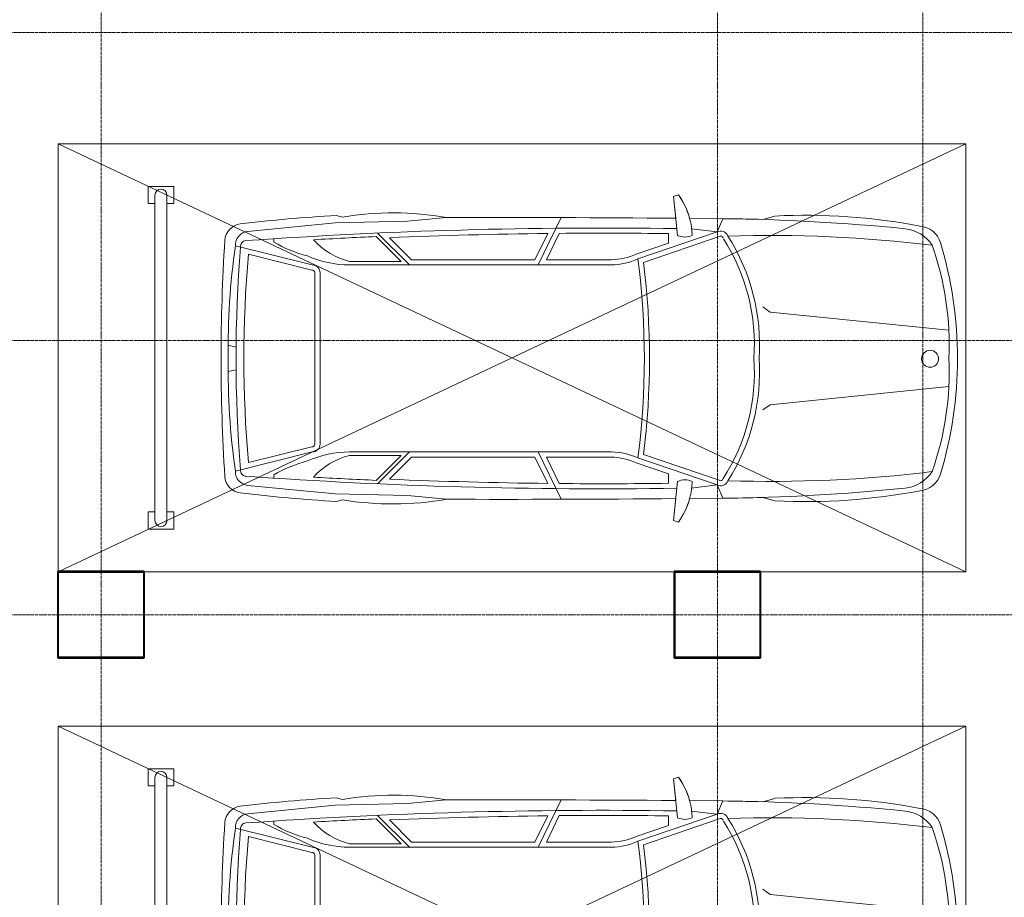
# Model space of a CAD drawing. Header units: millimetres. Extents: x 5617 to 106392, y -10603 to 59260.
# Tile 33 of 44: x 78602 to 84352, y 34850 to 39974. Entities that reach past the tile are written whole.
import ezdxf

# ---------------------------------------------------------------- set-up
doc = ezdxf.new("R2010")
doc.units = ezdxf.units.MM
doc.linetypes.add('ADSK_Линия сетки', pattern=[25, 20, -2.5, 0, -2.5])
doc.linetypes.add('Линия сетки', pattern=[25, 20, -2.5, 0, -2.5])
for name, color, linetype, lineweight in [('Оси', 7, 'Continuous', 9), ('Парковка', 7, 'Continuous', 18), ('Перекрытия', 7, 'Continuous', 18), ('Стены разрез', 7, 'Continuous', 40), ('Элементы узлов', 7, 'Continuous', 18)]:
    doc.layers.add(name, color=color, linetype=linetype, lineweight=lineweight)

# ---------------------------------------------------------------- blocks, each defined once
blk = doc.blocks.new('199_Парковочные места 3 класса и МГН - Средний класс-5604847-МКСС_LB02_-11_400__Кабельные конструкции_Лотки_3')
at = {"layer": 'Парковка', "color": 254, "true_color": 0xcccccc}
for p, q in [((0, -5300), (2500, 0)), ((0, 0), (2500, -5300)), ((0, -5300), (0, 0)), ((0, 0), (2500, 0)), ((2500, 0), (2500, -5300)), ((250, -4625), (250, -4775)), ((250, -4625), (350, -4625)), ((350, -4625), (350, -4665)), ((2150, -4625), (2150, -4665)), ((2150, -4625), (2250, -4625)), ((2250, -4625), (2250, -4775)), ((300, -4665), (2200, -4665)), ((300, -4735), (2200, -4735)), ((350, -4735), (350, -4775)), ((2150, -4735), (2150, -4775)), ((250, -4775), (350, -4775)), ((2150, -4775), (2250, -4775)), ((2500, -5300), (0, -5300))]:
    blk.add_line(p, q, dxfattribs=at)
for centre, start, end in [((300, -4700), 90, 270), ((2200, -4700), 270, 90)]:
    blk.add_arc(centre, 35, start, end, dxfattribs=at)
at = {"layer": 'Элементы узлов', "color": 254, "true_color": 0xcccccc}
for p, q in [((983.8, -1142.3), (1089.6, -98.7)), ((1523.8, -1142.3), (1418.1, -98.7)), ((422.3, -1114.3), (442.5, -1185.5)), ((422.3, -1114.3), (442.5, -1185.5)), ((952.8, -1185.7), (983.8, -1142.3)), ((1554.8, -1185.7), (1523.8, -1142.3)), ((2085.4, -1114.3), (2065.2, -1185.5)), ((2065.2, -1185.5), (2085.4, -1114.3)), ((435.9, -1612.5), (437.8, -1418.4)), ((437.8, -1418.4), (435.9, -1612.5)), ((515.3, -1452.5), (437.8, -1418.4)), ((1992.3, -1452.5), (2069.9, -1418.4)), ((2071.8, -1612.5), (2069.9, -1418.4)), ((2071.8, -1612.5), (2069.9, -1418.4)), ((515.3, -1452.5), (496.7, -1604.6)), ((515.3, -1452.5), (672.7, -1914.3)), ((542.8, -1440), (693.3, -1881.5)), ((1964.9, -1440), (1814.4, -1881.5)), ((1992.3, -1452.5), (1834.9, -1914.3)), ((1992.3, -1452.5), (2010.9, -1604.6)), ((297.9, -1678.4), (307.5, -1706.8)), ((297.9, -1678.4), (307.5, -1706.8)), ((307.5, -1706.8), (535.8, -1682.8)), ((307.5, -1706.8), (435.2, -1693.4)), ((2200.1, -1706.8), (1971.9, -1682.8)), ((2072.4, -1693.4), (2200.1, -1706.8)), ((2209.8, -1678.4), (2200.1, -1706.8)), ((2200.1, -1706.8), (2209.8, -1678.4)), ((580.4, -1736.3), (524.7, -1736.3)), ((580.4, -1736.3), (644.8, -1925.3)), ((1927.3, -1736.3), (1862.8, -1925.3)), ((1927.3, -1736.3), (1982.9, -1736.3)), ((677.7, -2069.4), (677.7, -2449.4)), ((707.7, -2069.1), (707.7, -3598.1)), ((1800, -2069.1), (1799.9, -3598.1)), ((1830, -2069.4), (1830, -2449.4)), ((707.7, -2497.5), (431.5, -2362.6)), ((677.7, -2449.4), (523.4, -2374)), ((1800, -2497.5), (2076.1, -2362.6)), ((1830, -2449.4), (1984.3, -2374)), ((677.7, -2516.2), (524, -2441.1)), ((1830, -2516.2), (1983.6, -2441.1)), ((677.7, -2516.2), (677.7, -3236.7)), ((1830, -2516.2), (1830, -3236.7)), ((453.3, -3259.9), (431.6, -3033.4)), ((2054.4, -3259.9), (2076.1, -3033.4)), ((462.6, -3681.8), (453.3, -3259.9)), ((707.7, -3249.1), (521.7, -3435.1)), ((677.7, -3236.7), (548.7, -3365.7)), ((1799.9, -3249.1), (1986, -3435.1)), ((1830, -3236.7), (1959, -3365.7)), ((2045.1, -3681.8), (2054.4, -3259.9)), ((687.7, -3297.4), (542, -3443)), ((687.7, -3297.4), (687.7, -3598.1)), ((1819.9, -3297.4), (1819.9, -3598.1)), ((1819.9, -3297.4), (1965.6, -3443)), ((419.2, -3675.6), (428.5, -3641.5)), ((428.5, -3641.5), (419.2, -3675.6)), ((2088.5, -3675.6), (2079.2, -3641.5)), ((2088.5, -3675.6), (2079.2, -3641.5)), ((511.9, -4192.1), (462.6, -3681.8)), ((1995.8, -4192.1), (2045.1, -3681.8)), ((1253.8, -3770.9), (753.8, -3770.9)), ((1253.8, -3770.9), (1753.8, -3770.9)), ((707.7, -3817), (596, -4265.1)), ((737.9, -3819.8), (645.9, -4188.9)), ((1253.8, -3800.9), (753.8, -3800.9)), ((1253.8, -3800.9), (1753.8, -3800.9)), ((1769.7, -3819.8), (1861.7, -4188.9)), ((1799.9, -3817), (1911.6, -4265.1)), ((574.3, -4041.7), (555, -4041.7)), ((1933.4, -4041.7), (1952.6, -4041.7)), ((1188.1, -4261.3), (1176.6, -4307.4)), ((1319.5, -4261.3), (1331, -4307.4))]:
    blk.add_line(p, q, dxfattribs=at)
blk.add_circle((1255.7, -208.4), 49.6, dxfattribs=at)
for centre, radius, start, end in [((1253.8, -2377.4), 2329.4, 90.0001, 106.87163), ((1253.8, -2377.4), 2329.4, 90.0001, 106.87163), ((1253.8, -2377.4), 2329.4, 73.12837, 89.9999), ((1253.8, -2377.4), 2329.4, 73.12837, 89.9999), ((1178.2, -1868.5), 1772, 87.55356, 109.28685), ((1329.5, -1868.5), 1772, 70.71315, 92.44644), ((617.5, -279.1), 136.8, 106.87163, 175.06646), ((617.5, -279.1), 136.8, 106.87163, 175.06646), ((1890.2, -279.1), 136.8, 4.93354, 73.12837), ((1890.2, -279.1), 136.8, 4.93354, 73.12837), ((710.3, -375.7), 214.7, 123.15565, 174.25868), ((8357.7, -1141), 7822.1, 173.06091, 181.81947), ((1797.4, -375.7), 214.7, 5.74132, 56.84435), ((-5850.1, -1141), 7822.1, 358.18053, 6.93909), ((3990.7, -937.1), 3572.9, 169.19502, 182.84297), ((3990.7, -937.1), 3572.9, 169.19502, 182.84297), ((-1483.1, -937.1), 3572.9, 357.15703, 10.80498), ((-1483.1, -937.1), 3572.9, 357.15703, 10.80498), ((12318.1, -1542.7), 11881, 174.25868, 179.4003), ((-9810.4, -1542.7), 11881, 0.5997, 5.74132), ((12318.1, -1542.7), 11881, 178.27689, 179.4003), ((1172.2, -2380), 1175.5, 86.01808, 122.56229), ((1335.5, -2380), 1175.5, 57.43771, 93.98192), ((-9810.4, -1542.7), 11881, 0.5997, 1.72311), ((1172.2, -2380), 1145.5, 85.91361, 122.56229), ((1335.5, -2380), 1145.5, 57.23043, 94.08639), ((555, -1431.5), 44.9, 110.13727, 207.92346), ((555, -1431.5), 14.9, 110.13727, 214.65666), ((1952.7, -1431.5), 14.9, 325.34334, 79.17584), ((1952.7, -1431.5), 44.9, 332.07654, 69.86273), ((545.7, -2019.9), 421.9, 91.34489, 125.96656), ((444.1, -1640.4), 100.9, 335.18442, 24.81558), ((2063.5, -1640.4), 100.9, 155.18442, 204.81558), ((1962, -2019.9), 421.9, 54.03344, 88.65511), ((545.7, -2019.9), 421.9, 105.08018, 125.96656), ((1962, -2019.9), 421.9, 54.03344, 74.91982), ((122294.8, -2693.9), 121863.7, 179.529578, 180.159624), ((122294.8, -2693.9), 121863.7, 179.529578, 180.159624), ((29999.8, -2117.9), 29507.5, 179.16337, 184.05433), ((-27492.1, -2117.9), 29507.5, 355.94567, 0.83663), ((-119787.1, -2693.9), 121863.7, 359.840376, 0.470422), ((-119787.1, -2693.9), 121863.7, 359.840376, 0.470422), ((29999.8, -2117.9), 29477.5, 179.25824, 180.49792), ((-27492.1, -2117.9), 29477.5, 359.50208, 0.74176), ((1253.8, -6444.6), 4567.5, 82.69086, 97.30888), ((1253.8, -6444.6), 4597.5, 82.99641, 97.00333), ((308.1, -2077.9), 369.7, 1.31708, 24.38604), ((308.1, -2077.9), 399.7, 1.26668, 24.1731), ((2199.5, -2077.9), 399.7, 155.8269, 178.73332), ((2199.5, -2077.9), 369.7, 155.61396, 178.68292), ((29999.8, -2117.9), 29477.5, 180.62835, 182.42614), ((-27492.1, -2117.9), 29477.5, 357.57386, 359.37165), ((2197.9, -3346.5), 1793.9, 169.94924, 189.46651), ((2197.9, -3346.5), 1793.9, 169.94924, 189.46651), ((309.7, -3346.5), 1793.9, 350.53349, 10.05076), ((309.7, -3346.5), 1793.9, 350.53349, 10.05076), ((29999.8, -2117.9), 29487.5, 182.57574, 183.2896), ((-27492.1, -2117.9), 29487.5, 356.7104, 357.42426), ((270, -3491.9), 431, 312.44171, 345.73967), ((104.4, -3598.1), 603.3, 335.9999, 0.0001), ((2403.2, -3598.1), 603.3, 179.9999, 204.0001), ((2237.6, -3491.9), 431, 194.26033, 227.55829), ((9206.1, -3181.8), 8800.8, 183.21671, 186.88355), ((9206.1, -3181.8), 8800.8, 183.21671, 186.88355), ((-6698.4, -3181.8), 8800.8, 353.11645, 356.78329), ((-6698.4, -3181.8), 8800.8, 353.11645, 356.78329), ((753.8, -3817), 46.1, 90, 180), ((1753.8, -3817), 46.1, 0, 90), ((-103, -3648.4), 783.2, 329.85536, 345.58144), ((753.8, -3817), 16.1, 90, 189.78728), ((1753.8, -3817), 16.1, 350.21272, 90), ((2610.7, -3648.4), 783.2, 194.41856, 210.14464), ((592.6, -4184.1), 81.1, 185.69288, 272.42286), ((1253.8, 2688.8), 6904.6, 264.9489, 275.0511), ((1915.1, -4184.1), 81.1, 267.57714, 354.30712), ((571.1, -4224.2), 103.1, 186.88355, 266.35928), ((571.1, -4224.2), 103.1, 186.88355, 266.35928), ((599.8, -4201.7), 33.8, 184.05433, 277.09501), ((1253.8, 3792.2), 8053.7, 265.37189, 274.62811), ((1907.8, -4201.7), 33.8, 262.90499, 355.94567), ((1936.5, -4224.2), 103.1, 273.64072, 353.11645), ((1936.5, -4224.2), 103.1, 273.64072, 353.11645), ((1185.4, -179.7), 4127.7, 261.79078, 270.94992), ((1322.3, -179.7), 4127.7, 269.05008, 278.20922), ((1249.8, 6442.3), 10791.2, 266.35928, 270.02128), ((1249.8, 6442.3), 10791.2, 266.35928, 270.02128), ((1257.8, 6442.3), 10791.2, 269.97872, 273.64072), ((1257.8, 6442.3), 10791.2, 269.97872, 273.64072)]:
    blk.add_arc(centre, radius, start, end, dxfattribs=at)
blk = doc.blocks.new('135_SLK_GD_AR_rvt-1-МКСС_LB02_-11_400__Кабельные конструкции_Лотки_3')
at = {"layer": 'Перекрытия', "color": 254, "true_color": 0xcccccc}
for p, q in [((64500, 36750), (65000, 36750)), ((64500, 36250), (64500, 36750)), ((65000, 36750), (65000, 36250)), ((68100, 36750), (68600, 36750)), ((68100, 36250), (68100, 36750)), ((68600, 36750), (68600, 36250)), ((65000, 36250), (64500, 36250)), ((68600, 36250), (68100, 36250))]:
    blk.add_line(p, q, dxfattribs=at)
at = {"layer": 'Стены разрез', "color": 254, "true_color": 0xcccccc}
for p, q in [((65002, 36752), (64498, 36752)), ((64498, 36752), (64498, 36750)), ((64498, 36750), (64498, 36250)), ((64500, 36750), (65000, 36750)), ((64500, 36250), (64500, 36750)), ((65000, 36750), (65000, 36250)), ((65002, 36750), (65002, 36752)), ((65002, 36248), (65002, 36750)), ((68602, 36752), (68098, 36752)), ((68098, 36752), (68098, 36750)), ((68098, 36750), (68098, 36250)), ((68100, 36750), (68600, 36750)), ((68100, 36250), (68100, 36750)), ((68600, 36750), (68600, 36250)), ((68602, 36750), (68602, 36752)), ((68602, 36248), (68602, 36750)), ((64498, 36250), (64498, 36248)), ((64498, 36248), (65000, 36248)), ((65000, 36250), (64500, 36250)), ((65000, 36248), (65002, 36248)), ((68098, 36250), (68098, 36248)), ((68098, 36248), (68600, 36248)), ((68600, 36250), (68100, 36250)), ((68600, 36248), (68602, 36248))]:
    blk.add_line(p, q, dxfattribs=at)
at = {"layer": 'Парковка', "color": 254, "lineweight": 18, "true_color": 0xcccccc, "rotation": 269.9999999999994}
for p in [(69800, 39250), (69800, 35850)]:
    blk.add_blockref('199_Парковочные места 3 класса и МГН - Средний класс-5604847-МКСС_LB02_-11_400__Кабельные конструкции_Лотки_3', p, dxfattribs=at)

msp = doc.modelspace()

# ---------------------------------------------------------------- linework, layer by layer
at = {"layer": 'Оси', "linetype": 'Линия сетки'}
for p, q in [((79076.5, -9728.2), (79076.5, 59259.8)), ((82676.5, -9728.2), (82676.5, 59259.8)), ((83876.5, -9728.2), (83876.5, 59259.8))]:
    msp.add_line(p, q, dxfattribs=at)
at = {"layer": 'Оси', "linetype": 'ADSK_Линия сетки'}
for p, q in [((105516.8, 39900), (28647.1, 39900)), ((105516.8, 38100), (28647.1, 38100)), ((105516.8, 36500), (28647.1, 36500))]:
    msp.add_line(p, q, dxfattribs=at)

# ---------------------------------------------------------------- block references
at = {"lineweight": 5}
msp.add_blockref('135_SLK_GD_AR_rvt-1-МКСС_LB02_-11_400__Кабельные конструкции_Лотки_3', (14326.5, 0), dxfattribs=at)

doc.saveas('drawing.dxf')
